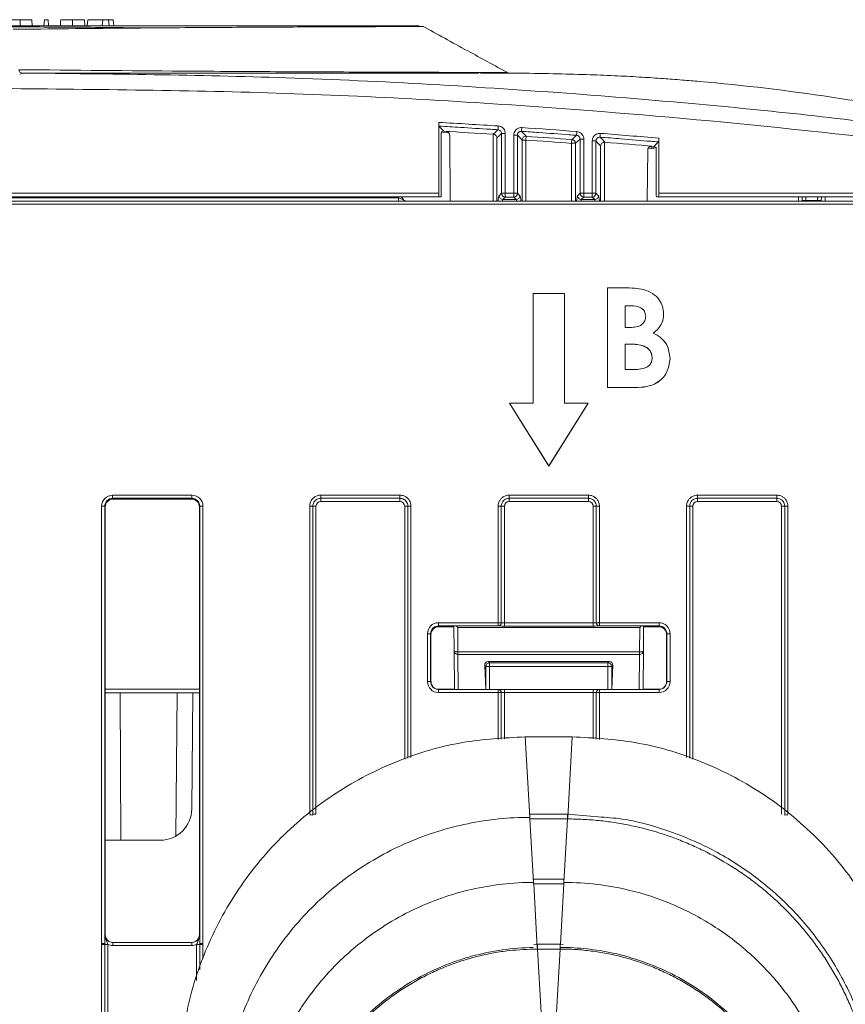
# Model space of a CAD drawing. Header units: millimetres. Extents: x 0 to 2100, y 0 to 1485.
# Tile 18 of 68: x 556 to 608, y 436 to 499. Entities that reach past the tile are written whole.
import ezdxf

# ---------------------------------------------------------------- set-up
doc = ezdxf.new("R2010")
doc.units = ezdxf.units.MM
doc.header["$LTSCALE"] = 5

msp = doc.modelspace()

# ---------------------------------------------------------------- linework, layer by layer
at = {"color": 7, "linetype": 'Continuous', "lineweight": 15}
for p, q in [((556.274, 498.94), (556.309, 498.54)), ((557.083, 498.94), (557.048, 498.54)), ((557.083, 498.94), (557.313, 498.94)), ((557.313, 498.94), (557.348, 498.54)), ((559.846, 498.94), (559.811, 498.54)), ((560.8, 498.94), (559.846, 498.94)), ((560.8, 498.94), (560.765, 498.54)), ((561.171, 498.94), (560.8, 498.94)), ((561.171, 498.94), (561.206, 498.54)), ((561.464, 498.94), (561.171, 498.94)), ((561.464, 498.94), (561.499, 498.54)), ((555.677, 495.54), (555.509, 495.472)), ((558.56, 495.54), (558.94, 495.54)), ((558.94, 495.54), (565.33, 495.54)), ((565.33, 495.54), (565.803, 495.54)), ((582.199, 492.397), (582.197, 487.885)), ((582.516, 491.831), (582.211, 492.154)), ((582.355, 487.881), (582.357, 491.56)), ((582.37, 491.797), (582.516, 491.828)), ((582.516, 491.828), (582.516, 491.831)), ((582.665, 491.819), (582.516, 491.828)), ((582.892, 491.582), (582.928, 487.381)), ((585.66, 491.638), (585.663, 491.638)), ((585.899, 491.41), (585.899, 487.381)), ((586.195, 487.875), (586.193, 491.685)), ((586.433, 491.687), (586.434, 487.877)), ((586.969, 487.877), (586.971, 491.587)), ((587.211, 491.585), (587.209, 487.875)), ((587.76, 491.509), (587.744, 491.27)), ((596.207, 487.885), (596.205, 491.388)), ((587.504, 491.27), (587.744, 491.27)), ((590.678, 491.299), (590.66, 491.06)), ((590.66, 491.06), (590.899, 491.06)), ((591.195, 487.875), (591.193, 491.332)), ((591.433, 491.335), (591.434, 487.877)), ((591.969, 487.877), (591.971, 491.219)), ((592.21, 491.217), (592.209, 487.875)), ((592.504, 487.381), (592.504, 490.898)), ((592.775, 491.124), (592.744, 491.125)), ((595.521, 490.746), (595.934, 490.713)), ((595.887, 490.863), (595.764, 490.874)), ((595.887, 490.866), (596.193, 491.146)), ((595.887, 490.866), (595.887, 490.863)), ((595.887, 490.863), (596.034, 490.811)), ((595.504, 490.637), (595.475, 487.381)), ((596.047, 490.571), (596.048, 487.881)), ((582.209, 487.643), (471.194, 487.643)), ((471.207, 487.885), (582.197, 487.885)), ((579.832, 487.643), (579.925, 487.481)), ((579.867, 487.605), (579.845, 487.643)), ((582.343, 487.643), (582.209, 487.643)), ((586.036, 487.717), (586.195, 487.875)), ((586.434, 487.636), (586.276, 487.477)), ((586.434, 487.877), (586.969, 487.877)), ((586.434, 487.877), (586.434, 487.636)), ((586.969, 487.636), (586.434, 487.636)), ((586.969, 487.877), (586.969, 487.636)), ((587.128, 487.477), (586.969, 487.636)), ((587.209, 487.875), (587.367, 487.717)), ((591.036, 487.717), (591.195, 487.875)), ((591.434, 487.636), (591.276, 487.477)), ((591.434, 487.877), (591.969, 487.877)), ((591.434, 487.877), (591.434, 487.636)), ((591.969, 487.636), (591.434, 487.636)), ((591.969, 487.877), (591.969, 487.636)), ((592.128, 487.477), (591.969, 487.636)), ((592.209, 487.875), (592.367, 487.717)), ((596.061, 487.643), (596.194, 487.643)), ((613.882, 487.643), (596.194, 487.643)), ((596.207, 487.885), (613.882, 487.885)), ((605.34, 487.643), (605.343, 487.424)), ((605.575, 487.643), (605.583, 487.415)), ((606.328, 487.643), (606.32, 487.415)), ((606.56, 487.424), (606.564, 487.643)), ((439.697, 487.381), (613.707, 487.381)), ((613.707, 487.183), (439.697, 487.183)), ((473.763, 487.577), (579.641, 487.577)), ((579.641, 487.381), (579.641, 487.577)), ((579.925, 487.481), (579.939, 487.481)), ((586.276, 487.477), (587.128, 487.477)), ((591.276, 487.477), (592.128, 487.477)), ((605.344, 487.381), (605.343, 487.424)), ((606.32, 487.415), (605.583, 487.415)), ((606.56, 487.424), (606.559, 487.381)), ((590.202, 481.497), (588.202, 481.497)), ((588.202, 481.497), (588.202, 474.497)), ((590.202, 474.497), (590.202, 481.497)), ((592.934, 481.848), (593.952, 481.848)), ((592.934, 475.499), (592.934, 481.848)), ((594.432, 480.709), (594.074, 480.709)), ((594.074, 480.709), (594.074, 479.325)), ((594.432, 480.705), (594.074, 480.705)), ((594.432, 480.709), (594.432, 480.705)), ((596.517, 480.192), (596.517, 480.189)), ((594.074, 479.325), (594.377, 479.325)), ((594.346, 478.266), (594.074, 478.266)), ((594.074, 478.266), (594.074, 476.638)), ((594.346, 478.263), (594.074, 478.263)), ((594.346, 478.266), (594.346, 478.263)), ((596.924, 477.337), (596.924, 477.333)), ((594.074, 476.638), (594.402, 476.638)), ((594.72, 475.499), (592.934, 475.499)), ((592.934, 475.499), (592.934, 475.495)), ((594.72, 475.495), (592.934, 475.495)), ((594.72, 475.499), (594.72, 475.495)), ((586.702, 474.497), (586.702, 474.493)), ((586.702, 474.497), (589.202, 470.497)), ((588.202, 474.497), (586.702, 474.497)), ((586.702, 474.493), (589.202, 470.494)), ((589.202, 470.497), (591.702, 474.497)), ((589.202, 470.494), (591.702, 474.493)), ((591.702, 474.497), (590.202, 474.497)), ((591.702, 474.497), (591.702, 474.493)), ((589.202, 470.497), (589.202, 470.494)), ((561.427, 468.635), (566.476, 468.635)), ((561.427, 468.434), (561.427, 468.635)), ((566.476, 468.434), (561.427, 468.434)), ((561.427, 468.434), (561.452, 468.385)), ((561.452, 468.385), (566.452, 468.385)), ((566.452, 468.385), (566.476, 468.434)), ((566.476, 468.434), (566.476, 468.635)), ((574.677, 468.635), (579.726, 468.635)), ((574.677, 468.635), (574.677, 468.434)), ((579.726, 468.434), (574.677, 468.434)), ((574.677, 468.434), (574.677, 468.232)), ((579.726, 468.232), (574.677, 468.232)), ((579.726, 468.635), (579.726, 468.434)), ((579.726, 468.434), (579.726, 468.232)), ((586.677, 468.635), (591.726, 468.635)), ((586.677, 468.635), (586.677, 468.434)), ((591.726, 468.434), (586.677, 468.434)), ((586.677, 468.232), (586.677, 468.434)), ((591.726, 468.232), (586.677, 468.232)), ((591.726, 468.635), (591.726, 468.434)), ((591.726, 468.232), (591.726, 468.434)), ((598.677, 468.635), (603.726, 468.635)), ((598.677, 468.434), (598.677, 468.635)), ((603.726, 468.434), (598.677, 468.434)), ((598.677, 468.434), (598.677, 468.232)), ((603.726, 468.232), (598.677, 468.232)), ((603.726, 468.434), (603.726, 468.635)), ((603.726, 468.434), (603.726, 468.232)), ((560.727, 440.055), (560.727, 467.936)), ((560.927, 467.934), (560.927, 440.053)), ((560.952, 467.885), (560.927, 467.934)), ((560.952, 467.885), (560.952, 440.632)), ((566.976, 467.934), (566.952, 467.885)), ((566.952, 467.885), (566.952, 440.632)), ((566.976, 440.053), (566.976, 467.934)), ((567.176, 467.936), (567.176, 440.055)), ((573.977, 448.299), (573.977, 467.936)), ((574.177, 467.934), (574.177, 448.297)), ((574.377, 467.932), (574.377, 448.295)), ((585.977, 460.503), (585.977, 467.936)), ((586.177, 467.934), (586.177, 460.502)), ((586.377, 467.932), (586.377, 460.497)), ((592.026, 460.497), (592.026, 467.932)), ((592.226, 460.502), (592.226, 467.934)), ((592.426, 467.936), (592.426, 460.503)), ((604.026, 448.295), (604.026, 467.932)), ((604.226, 448.297), (604.226, 467.934)), ((604.426, 467.936), (604.426, 448.299)), ((582.177, 460.503), (585.977, 460.503)), ((582.177, 460.503), (582.177, 460.302)), ((585.977, 460.302), (582.177, 460.302)), ((582.177, 460.302), (582.202, 460.253)), ((582.202, 460.253), (583.165, 460.253)), ((583.179, 458.691), (583.165, 460.27)), ((583.405, 460.198), (583.419, 458.66)), ((594.998, 460.198), (583.405, 460.198)), ((585.977, 460.503), (585.977, 460.302)), ((586.377, 460.295), (586.377, 460.497)), ((586.377, 460.497), (592.026, 460.497)), ((592.026, 460.295), (586.377, 460.295)), ((592.026, 460.295), (592.026, 460.497)), ((592.426, 460.503), (596.226, 460.503)), ((592.426, 460.503), (592.426, 460.302)), ((596.226, 460.302), (592.426, 460.302)), ((594.985, 458.66), (594.998, 460.198)), ((595.239, 460.27), (595.225, 458.691)), ((595.239, 460.253), (596.202, 460.253)), ((596.202, 460.253), (596.226, 460.302)), ((596.226, 460.503), (596.226, 460.302)), ((581.477, 456.755), (581.477, 459.803)), ((581.677, 459.802), (581.677, 456.753)), ((581.702, 459.753), (581.677, 459.802)), ((581.702, 459.753), (581.702, 456.753)), ((596.726, 459.802), (596.702, 459.753)), ((596.702, 456.753), (596.702, 459.753)), ((596.726, 456.753), (596.726, 459.802)), ((596.926, 459.803), (596.926, 456.755)), ((583.2, 456.281), (583.179, 458.691)), ((583.419, 458.66), (594.985, 458.66)), ((583.419, 458.486), (583.419, 458.66)), ((594.985, 458.486), (583.419, 458.486)), ((594.985, 458.486), (594.985, 458.66)), ((595.225, 458.691), (595.204, 456.281)), ((585.192, 456.253), (585.123, 457.788)), ((585.196, 457.715), (585.123, 457.788)), ((585.436, 457.715), (585.196, 457.715)), ((585.351, 458.039), (593.052, 458.039)), ((585.351, 458.039), (585.436, 457.955)), ((585.436, 457.955), (592.968, 457.955)), ((585.436, 457.715), (585.436, 457.955)), ((592.968, 457.715), (585.436, 457.715)), ((592.968, 457.955), (593.052, 458.039)), ((592.968, 457.715), (592.968, 457.955)), ((592.968, 457.715), (593.208, 457.715)), ((593.281, 457.788), (593.208, 457.715)), ((593.211, 456.253), (593.281, 457.788)), ((581.677, 456.753), (581.702, 456.753)), ((582.177, 456.055), (582.177, 456.253)), ((582.177, 456.253), (585.977, 456.253)), ((585.977, 456.055), (585.977, 456.253)), ((586.377, 456.253), (585.977, 456.253)), ((586.377, 456.253), (586.377, 456.055)), ((586.377, 456.253), (592.026, 456.253)), ((592.026, 456.253), (592.026, 456.055)), ((592.426, 456.253), (592.026, 456.253)), ((592.426, 456.253), (592.426, 456.055)), ((592.426, 456.253), (596.226, 456.253)), ((596.226, 456.253), (596.226, 456.055)), ((596.702, 456.753), (596.726, 456.753)), ((566.952, 456.043), (560.952, 456.043)), ((566.531, 456.043), (566.466, 448.625)), ((585.977, 456.055), (582.177, 456.055)), ((592.026, 456.055), (586.377, 456.055)), ((596.226, 456.055), (592.426, 456.055)), ((587.702, 453.231), (587.997, 448.1)), ((587.702, 453.231), (590.702, 453.231)), ((590.702, 453.231), (590.407, 448.1)), ((574.177, 448.297), (574.177, 448.249)), ((590.404, 448.3), (588, 448.3)), ((588, 448.3), (588, 447.999)), ((592.35, 448.128), (590.404, 448.299)), ((604.226, 448.249), (604.226, 448.297)), ((588, 447.999), (588.003, 447.999)), ((588.003, 447.999), (588.235, 443.955)), ((590.401, 447.999), (588.003, 447.999)), ((590.401, 447.999), (590.168, 443.955)), ((590.401, 447.999), (590.404, 447.999)), ((564.466, 446.642), (560.952, 446.642)), ((590.165, 444.154), (588.238, 444.154)), ((588.238, 444.154), (588.238, 443.854)), ((588.238, 443.854), (588.241, 443.854)), ((588.241, 443.854), (588.474, 439.81)), ((590.162, 443.854), (588.241, 443.854)), ((590.162, 443.854), (590.165, 443.854)), ((590.165, 444.154), (590.165, 443.854)), ((560.931, 440.632), (560.952, 440.632)), ((566.952, 440.632), (566.973, 440.632)), ((560.727, 440.007), (560.727, 440.055)), ((560.727, 430.31), (560.727, 440.007)), ((560.927, 440.053), (560.927, 440.005)), ((560.927, 440.005), (560.927, 430.308)), ((561.127, 440.003), (561.127, 430.307)), ((561.431, 440.132), (561.431, 439.934)), ((561.431, 440.132), (566.473, 440.132)), ((566.473, 439.934), (561.431, 439.934)), ((566.473, 440.132), (566.473, 439.934)), ((566.976, 440.005), (566.976, 440.053)), ((567.176, 440.055), (567.176, 440.007)), ((588.477, 440.009), (588.261, 439.992)), ((589.927, 440.009), (588.477, 440.009)), ((590.115, 439.992), (589.927, 440.009)), ((588.477, 439.708), (588.479, 439.708)), ((588.479, 439.708), (588.712, 435.664)), ((589.924, 439.708), (588.479, 439.708)), ((589.924, 439.708), (589.691, 435.664)), ((589.924, 439.708), (589.927, 439.708))]:
    msp.add_line(p, q, dxfattribs=at)
at = {"color": 8, "linetype": 'Continuous', "lineweight": 15}
for p, q in [((582.828, 491.737), (582.439, 491.755)), ((585.66, 487.381), (585.66, 491.638)), ((587.504, 487.381), (587.504, 491.27)), ((587.744, 491.27), (587.744, 487.381)), ((590.66, 487.381), (590.66, 491.06)), ((590.899, 491.06), (590.899, 487.381)), ((592.744, 491.125), (592.744, 487.381)), ((596.034, 490.783), (595.583, 490.826)), ((579.641, 487.577), (579.603, 487.643)), ((605.104, 487.381), (605.1, 487.643)), ((606.804, 487.643), (606.799, 487.381)), ((605.583, 487.415), (605.584, 487.381)), ((606.32, 487.381), (606.32, 487.415)), ((580.026, 451.808), (580.026, 467.932)), ((580.226, 451.866), (580.226, 467.934)), ((580.426, 467.936), (580.426, 451.923)), ((597.977, 451.923), (597.977, 467.936)), ((598.177, 467.934), (598.177, 451.866)), ((598.377, 467.932), (598.377, 451.808)), ((583.419, 458.486), (583.438, 456.253)), ((594.965, 456.253), (594.985, 458.486)), ((585.196, 456.253), (585.196, 457.715)), ((585.436, 457.715), (585.436, 456.253)), ((592.968, 456.253), (592.968, 457.715)), ((593.208, 457.715), (593.208, 456.253)), ((560.952, 456.281), (566.952, 456.281)), ((582.037, 456.281), (583.2, 456.281)), ((595.204, 456.281), (596.366, 456.281)), ((561.912, 456.043), (561.946, 446.642)), ((565.451, 446.901), (565.531, 456.043)), ((585.977, 453.073), (585.977, 456.055)), ((586.177, 456.053), (586.177, 453.091)), ((586.377, 456.055), (586.377, 453.11)), ((592.026, 453.11), (592.026, 456.055)), ((592.226, 453.091), (592.226, 456.053)), ((592.426, 456.055), (592.426, 453.073)), ((590.404, 448.3), (590.404, 447.999)), ((590.162, 443.854), (589.941, 440.008)), ((566.776, 437.694), (566.776, 440.003)), ((566.976, 438.39), (566.976, 440.005)), ((567.176, 440.007), (567.176, 439.085)), ((588.477, 440.009), (588.477, 439.708)), ((589.927, 440.009), (589.927, 439.708))]:
    msp.add_line(p, q, dxfattribs=at)
at = {"color": 7, "linetype": 'Continuous', "lineweight": 15, "flags": 128}
for points in [[(555.548, 498.94), (555.548, 498.82), (555.548, 498.7), (555.548, 498.54)], [(558.862, 498.94), (558.862, 498.82), (558.862, 498.7), (558.862, 498.54)], [(559.63, 498.94), (559.64, 498.82), (559.651, 498.7), (559.665, 498.54)], [(585.663, 491.638), (585.688, 491.661), (585.789, 491.755), (585.969, 491.924)], [(586.193, 491.685), (586.047, 491.548), (585.899, 491.41)], [(587.504, 491.27), (587.357, 491.428), (587.211, 491.585)], [(587.467, 491.824), (587.492, 491.797), (587.592, 491.69), (587.76, 491.509)], [(590.678, 491.299), (590.703, 491.322), (590.803, 491.415), (590.971, 491.571)], [(592.469, 491.455), (592.494, 491.428), (592.595, 491.32), (592.775, 491.124)], [(591.193, 491.332), (591.047, 491.197), (590.899, 491.06)], [(592.504, 490.898), (592.357, 491.058), (592.21, 491.217)]]:
    msp.add_lwpolyline(points, dxfattribs=at)
at = {"color": 7, "linetype": 'Continuous', "lineweight": 15}
for centre, radius, start, end in [((555.684, 495.769), 0.23, 184.16868, 268.10605), ((705.88, 484.292), 120.154, 176.24287, 176.35815), ((701.812, 484.192), 114.6, 176.0605, 176.18137), ((555.059, 18.032), 474.593, 86.3032, 86.68339), ((586.38, 483.953), 7.734, 89.61287, 91.38846), ((587.023, 483.853), 7.734, 88.61154, 90.38713), ((587.745, 491.269), 0.24, 86.24932, 179.79978), ((555.059, 18.032), 474.605, 85.69602, 86.04909), ((694.105, 483.939), 103.415, 175.6337, 175.76764), ((691.45, 483.823), 99.275, 175.45123, 175.59076), ((555.059, 18.032), 474.365, 85.69602, 86.04909), ((590.659, 491.059), 0.24, 0.16732, 85.5287), ((591.381, 483.6), 7.734, 89.61287, 91.38846), ((592.023, 483.484), 7.734, 88.61154, 90.38713), ((555.059, 18.032), 474.593, 85.0649, 85.44194), ((586.277, 487.718), 0.24, 180.1836, 269.8164), ((586.382, 480.143), 7.734, 89.61287, 91.38846), ((586.435, 487.876), 0.24, 180.1836, 269.8164), ((587.021, 480.143), 7.734, 88.61154, 90.38713), ((586.968, 487.876), 0.24, 270.1836, 359.8164), ((587.127, 487.718), 0.24, 270.1836, 359.8164), ((591.277, 487.718), 0.24, 180.1836, 269.8164), ((591.382, 480.143), 7.734, 89.61287, 91.38846), ((591.435, 487.876), 0.24, 180.1836, 269.8164), ((592.021, 480.143), 7.734, 88.61154, 90.38713), ((591.968, 487.876), 0.24, 270.1836, 359.8164), ((592.127, 487.718), 0.24, 270.1836, 359.8164), ((580.099, 487.581), 0.2, 210.00108, 269.99986), ((605.504, 488.569), 1.156, 262.04161, 273.96204), ((606.4, 488.569), 1.156, 266.03796, 277.95839), ((560.777, 462.087), 5.849, 88.52467, 90.48406), ((567.127, 462.087), 5.849, 89.51594, 91.47533), ((574.026, 462.009), 5.927, 88.54048, 90.47395), ((574.328, 473.859), 5.927, 268.54048, 270.47395), ((580.075, 473.859), 5.927, 269.52605, 271.45952), ((580.377, 462.009), 5.927, 89.52605, 91.45952), ((586.026, 462.009), 5.927, 88.54048, 90.47395), ((586.328, 473.859), 5.927, 268.54048, 270.47395), ((592.075, 473.859), 5.927, 269.52605, 271.45952), ((592.377, 462.009), 5.927, 89.52605, 91.45952), ((598.026, 462.009), 5.927, 88.54048, 90.47395), ((598.328, 473.859), 5.927, 268.54048, 270.47395), ((604.075, 473.859), 5.927, 269.52605, 271.45952), ((604.377, 462.009), 5.927, 89.52605, 91.45952), ((586.026, 454.577), 5.927, 88.54048, 90.47395), ((585.977, 460.502), 0.2, 270.01562, 359.98892), ((592.377, 454.577), 5.927, 89.52605, 91.45952), ((592.426, 460.502), 0.2, 180.01108, 269.98438), ((581.527, 453.955), 5.849, 88.52467, 90.48406), ((596.877, 453.955), 5.849, 89.51594, 91.47533), ((583.356, 459.115), 0.459, 247.29029, 277.845), ((583.403, 458.71), 0.225, 184.86293, 273.92202), ((595.048, 459.115), 0.459, 262.155, 292.70971), ((595, 458.71), 0.225, 266.07798, 355.13707), ((585.436, 457.715), 0.24, 90.04597, 179.95403), ((592.968, 457.715), 0.24, 0.04597, 89.95403), ((581.527, 450.906), 5.849, 88.52467, 90.48406), ((585.977, 456.053), 0.2, 0.00424, 89.99699), ((592.426, 456.053), 0.2, 90.00301, 179.99576), ((596.877, 450.906), 5.849, 89.51594, 91.47533), ((586.026, 450.128), 5.927, 88.54048, 90.47395), ((592.377, 450.128), 5.927, 89.52605, 91.45952), ((564.466, 448.642), 2, 270, 359.5), ((574.027, 442.402), 5.849, 88.52467, 90.48406), ((574.328, 454.222), 5.927, 268.54048, 270.47395), ((604.377, 442.402), 5.849, 89.51594, 91.47533), ((560.777, 434.206), 5.849, 88.52467, 90.48406), ((560.776, 434.08), 5.927, 88.54048, 90.47395), ((561.078, 445.93), 5.927, 268.54048, 270.47395), ((566.825, 445.93), 5.927, 269.52605, 271.45952), ((567.127, 434.206), 5.849, 89.51594, 91.47533), ((567.127, 434.08), 5.927, 89.52605, 91.45952)]:
    msp.add_arc(centre, radius, start, end, dxfattribs=at)
for centre, major_axis, ratio, start_param, end_param in [((555.059, 17.817), (0, 475.355), 1, 6.218083, 6.226061), ((555.059, 17.817), (0, 475.355), 1, 6.207527, 6.214923), ((555.059, 17.817), (0, 475.355), 1, 6.196519, 6.204366), ((582.209, 487.883), (0, 0.24), 0.052408, 1.56207, 3.141593), ((582.343, 487.883), (0, 0.24), 0.052408, 3.141593, 4.703662), ((596.061, 487.883), (0, 0.24), 0.052408, 1.579523, 3.141593), ((596.194, 487.883), (0, 0.24), 0.052408, 3.141593, 4.721116), ((579.637, 487.581), (0.289, -0.1), 0.006478, 4.728595, 6.286302), ((579.867, 487.603), (-0.198, 0.343), 0.002201, 4.346302, 4.716201), ((580.111, 487.581), (0, 0.2), 0.991361, 2.771721, 3.141593), ((561.427, 467.935), (0.595, -0.368), 0.999915, 2.124401, 3.695121), ((561.427, 467.934), (0.362, -0.345), 0.999832, 2.3335, 3.90422), ((561.456, 467.885), (0.504, 0), 0.991312, 1.570796, 3.132866), ((566.452, 467.885), (0.425, 0.263), 0.999915, 5.729657, 7.300377), ((566.476, 467.935), (0.595, 0.368), 0.999915, 5.729657, 7.300377), ((566.476, 467.934), (0.362, 0.345), 0.999832, 5.520558, 7.091278), ((574.677, 467.932), (0.255, -0.158), 0.999915, 2.124401, 3.695121), ((579.726, 467.932), (0.255, 0.158), 0.999915, 5.729657, 7.300377), ((586.677, 467.932), (0.255, -0.158), 0.999915, 2.124401, 3.695121), ((591.726, 467.932), (0.255, 0.158), 0.999915, 5.729657, 7.300377), ((598.677, 467.932), (0.255, -0.158), 0.999915, 2.124401, 3.695121), ((603.726, 467.932), (0.255, 0.158), 0.999915, 5.729657, 7.300377), ((582.177, 459.803), (0.595, -0.368), 0.999915, 2.124401, 3.695121), ((582.177, 459.802), (0.362, -0.345), 0.999832, 2.3335, 3.90422), ((582.206, 459.753), (0.504, 0), 0.991312, 1.570799, 3.132866), ((583.405, 460.232), (0.242, -0.239), 0.069924, 4.46302, 4.781595), ((586.377, 460.302), (0.4, 0), 0.017453, 3.156088, 4.712389), ((586.377, 460.502), (0.2, 0), 0.02618, 3.156088, 4.712389), ((592.026, 460.502), (0.2, 0), 0.02618, 4.712389, 6.26869), ((592.026, 460.302), (0.4, 0), 0.017453, 4.712389, 6.26869), ((594.998, 460.232), (0.242, 0.239), 0.069924, 4.643183, 4.961757), ((596.202, 459.753), (0.425, 0.263), 0.999915, 5.729657, 7.300377), ((596.226, 459.803), (0.595, 0.368), 0.999915, 5.729657, 7.300377), ((596.226, 459.802), (0.362, 0.345), 0.999832, 5.520558, 7.091278), ((585.363, 457.788), (-0.101, 0.233), 0.936027, 5.898675, 7.468786), ((593.041, 457.788), (0.101, 0.233), 0.936027, 5.097585, 6.667696), ((582.177, 456.755), (0.595, 0.368), 0.999915, 2.588064, 4.158784), ((582.177, 456.753), (0.439, 0.24), 0.999873, 2.641898, 4.212618), ((582.202, 456.753), (0.425, 0.263), 0.999915, 2.588064, 4.158784), ((596.202, 456.753), (0.425, -0.263), 0.999915, 5.265994, 6.836714), ((596.226, 456.755), (0.595, -0.368), 0.999915, 5.265994, 6.836714), ((596.226, 456.753), (0.439, -0.24), 0.999873, 5.21216, 6.78288), ((586.377, 456.053), (0.2, 0), 0.008727, 1.570796, 3.127097), ((592.026, 456.053), (0.2, 0), 0.008727, 0.014496, 1.570796), ((561.431, 440.632), (0.439, 0.24), 0.999873, 2.641898, 4.212618), ((561.452, 440.632), (0.425, 0.263), 0.999915, 2.588064, 4.158784), ((566.473, 440.632), (0.439, -0.24), 0.999873, 5.21216, 6.78288), ((561.431, 440.634), (0.595, 0.368), 0.999915, 3.710423, 4.158784), ((566.473, 440.634), (0.595, -0.368), 0.999915, 5.265994, 5.714355)]:
    msp.add_ellipse(centre, major_axis=major_axis, ratio=ratio, start_param=start_param, end_param=end_param, dxfattribs=at)
at = {"color": 8, "linetype": 'Continuous', "lineweight": 15}
for centre, major_axis, ratio, start_param, end_param in [((586.045, 484.481), (0, 3.24), 0.052408, 0.05236, 0.462663), ((587.358, 484.481), (0, 3.24), 0.052408, 5.820523, 6.230825), ((591.045, 484.481), (0, 3.24), 0.052408, 0.05236, 0.462663), ((592.358, 484.481), (0, 3.24), 0.052408, 5.820523, 6.230825), ((586.285, 484.481), (0, 3), 0.0566, 0.05236, 0.259741), ((587.119, 484.481), (0, 3), 0.0566, 6.023445, 6.230825), ((591.285, 484.481), (0, 3), 0.0566, 0.05236, 0.259741), ((592.119, 484.481), (0, 3), 0.0566, 6.023445, 6.230825)]:
    msp.add_ellipse(centre, major_axis=major_axis, ratio=ratio, start_param=start_param, end_param=end_param, dxfattribs=at)
at = {"color": 7, "linetype": 'Continuous', "lineweight": 15}
for points, knots in [([(555.548, 498.94), (555.466, 498.94), (555.298, 498.94), (555.09, 498.94), (554.929, 498.94), (554.863, 498.94), (554.847, 498.94), (554.843, 498.94)], [0, 0, 0, 0, 0.222048, 0.45733, 0.656678, 0.92699, 1, 1, 1, 1]), ([(556.274, 498.94), (556.261, 498.94), (556.239, 498.94), (556.049, 498.94), (555.824, 498.94), (555.639, 498.94), (555.548, 498.94)], [0, 0, 0, 0, 0.335593, 0.56019, 0.785444, 1, 1, 1, 1]), ([(558.126, 498.94), (558.12, 498.873), (558.106, 498.74), (558.093, 498.607), (558.087, 498.54)], [0, 0, 0, 0, 0.5, 1, 1, 1, 1]), ([(558.862, 498.94), (558.78, 498.94), (558.623, 498.94), (558.416, 498.94), (558.258, 498.94), (558.164, 498.94), (558.138, 498.94), (558.126, 498.94)], [0, 0, 0, 0, 0.216571, 0.41591, 0.614881, 0.822161, 1, 1, 1, 1]), ([(559.63, 498.94), (559.612, 498.94), (559.583, 498.94), (559.416, 498.94), (559.233, 498.94), (559.045, 498.94), (558.918, 498.94), (558.862, 498.94)], [0, 0, 0, 0, 0.336732, 0.568731, 0.72257, 0.876726, 1, 1, 1, 1]), ([(563.999, 498.416), (562.972, 498.426), (560.045, 498.456), (556.885, 498.474), (554.702, 498.487), (554.087, 498.49), (553.958, 498.491)], [0, 0, 0, 0, 0.24853, 0.708508, 0.939145, 1, 1, 1, 1]), ([(554.866, 498.54), (558.014, 498.54), (563.163, 498.54), (569.583, 498.54), (573.953, 498.54), (577.245, 498.54), (579.467, 498.54), (580.834, 498.54), (580.911, 498.54), (580.944, 498.54)], [0, 0, 0, 0, 0.241495, 0.394955, 0.548388, 0.66802, 0.788111, 0.90815, 1, 1, 1, 1]), ([(581.179, 498.51), (581.19, 498.51), (581.287, 498.509), (581.029, 498.507), (580.43, 498.504), (579.401, 498.5), (577.557, 498.493), (574.44, 498.481), (569.761, 498.458), (565.476, 498.429), (560.599, 498.387), (557.452, 498.353), (555.091, 498.327)], [0, 0, 0, 0, 0.00949, 0.082716, 0.156105, 0.231139, 0.306294, 0.457269, 0.609015, 0.761021, 0.820695, 1, 1, 1, 1]), ([(586.621, 495.544), (585.748, 496.019), (583.824, 497.064), (582.101, 498.015), (581.16, 498.535)], [0, 0, 0, 0, 0.453713, 1, 1, 1, 1]), ([(555.455, 495.753), (558.978, 495.72), (564.829, 495.666), (572.323, 495.623), (577.809, 495.6), (581.478, 495.587), (583.701, 495.58), (585.045, 495.576), (585.997, 495.573), (586.535, 495.57), (586.523, 495.569), (586.519, 495.569)], [0, 0, 0, 0, 0.230909, 0.383478, 0.536278, 0.674928, 0.744534, 0.814247, 0.885288, 0.956492, 1, 1, 1, 1]), ([(555.677, 495.54), (561.268, 495.48), (573.029, 495.354), (589.707, 494.38), (605.7, 492.957), (615.503, 491.685), (620.407, 491.049)], [0, 0, 0, 0, 0.258322, 0.54334, 0.771558, 1, 1, 1, 1]), ([(584.758, 495.54), (584.49, 495.54), (583.804, 495.54), (581.711, 495.54), (578.032, 495.54), (572.498, 495.54), (565.037, 495.54), (559.193, 495.54), (555.677, 495.54)], [0, 0, 0, 0, 0.0574614, 0.1470071, 0.3270998, 0.5185151, 0.7103027, 1, 1, 1, 1]), ([(556.538, 495.54), (556.509, 495.54), (556.418, 495.54), (556.445, 495.54), (556.464, 495.54)], [0, 0, 0, 0, 0.319158, 1, 1, 1, 1]), ([(559.808, 495.54), (559.27, 495.54), (557.887, 495.54), (556.981, 495.54), (556.761, 495.54), (556.747, 495.54)], [0, 0, 0, 0, 0.3748708, 0.9630232, 1, 1, 1, 1]), ([(580.32, 495.54), (580.211, 495.54), (579.992, 495.54), (578.323, 495.54), (575.784, 495.54), (572.661, 495.54), (569.36, 495.54), (567.105, 495.54), (565.978, 495.54)], [0, 0, 0, 0, 0.175879, 0.352737, 0.535682, 0.719224, 0.859548, 1, 1, 1, 1]), ([(619.614, 491.332), (619.611, 491.343), (619.605, 491.369), (619.236, 491.494), (618.566, 491.696), (617.576, 491.969), (616.269, 492.299), (614.959, 492.599), (613.97, 492.809), (613.441, 492.917), (613.104, 492.985), (612.568, 493.088), (611.937, 493.208), (610.824, 493.413), (609.15, 493.701), (605.1, 494.341), (601.457, 494.776), (598.234, 495.053), (597.402, 495.122), (596.321, 495.202), (594.985, 495.288), (593.457, 495.369), (591.7, 495.441), (589.656, 495.497), (587.375, 495.534), (585.707, 495.537), (584.864, 495.538)], [0, 0, 0, 0, 0.0910852, 0.2006612, 0.3003209, 0.390179, 0.4704895, 0.5416414, 0.5580526, 0.5739262, 0.5892169, 0.5948188, 0.6006283, 0.6137079, 0.6298319, 0.6496533, 0.7303872, 0.7353245, 0.7410838, 0.7566563, 0.7789436, 0.8086091, 0.8460282, 0.8914691, 0.9451298, 1, 1, 1, 1]), ([(586.635, 495.54), (586.644, 495.54), (586.671, 495.54), (586.154, 495.54), (585.651, 495.54), (585.219, 495.54), (585.214, 495.54)], [0, 0, 0, 0, 0.216146, 0.605852, 0.99559, 1, 1, 1, 1]), ([(620.384, 490.051), (619.727, 490.141), (614.493, 490.863), (604.659, 492.039), (589.326, 493.416), (572.593, 494.385), (560.456, 494.495), (554.477, 494.549)], [0, 0, 0, 0, 0.030121, 0.239728, 0.449335, 0.728679, 1, 1, 1, 1]), ([(582.211, 492.154), (582.209, 492.158), (582.207, 492.166), (582.203, 492.212), (582.2, 492.276), (582.199, 492.342), (582.199, 492.383), (582.199, 492.397)], [0, 0, 0, 0, 0.221088, 0.442159, 0.663592, 0.885172, 1, 1, 1, 1]), ([(585.969, 491.924), (585.809, 491.934), (585.011, 491.986), (583.758, 492.064), (582.665, 492.128), (582.211, 492.154)], [0, 0, 0, 0, 0.127495, 0.637475, 1, 1, 1, 1]), ([(586.433, 491.687), (586.431, 491.712), (586.428, 491.79), (586.383, 491.918), (586.283, 492.047), (586.145, 492.139), (586.038, 492.156), (585.984, 492.165)], [0, 0, 0, 0, 0.10371, 0.327509, 0.55148, 0.775747, 1, 1, 1, 1]), ([(587.483, 492.065), (587.437, 492.064), (587.336, 492.063), (587.191, 492.001), (587.07, 491.892), (586.987, 491.749), (586.976, 491.641), (586.971, 491.587)], [0, 0, 0, 0, 0.177045, 0.382607, 0.588237, 0.794125, 1, 1, 1, 1]), ([(582.357, 491.56), (582.357, 491.587), (582.358, 491.64), (582.36, 491.712), (582.363, 491.766), (582.366, 491.793), (582.369, 491.796), (582.37, 491.797)], [0, 0, 0, 0, 0.217618, 0.435252, 0.652509, 0.869567, 1, 1, 1, 1]), ([(582.665, 491.819), (582.692, 491.815), (582.746, 491.806), (582.815, 491.761), (582.866, 491.697), (582.889, 491.633), (582.891, 491.594), (582.892, 491.582)], [0, 0, 0, 0, 0.224068, 0.448135, 0.672214, 0.896314, 1, 1, 1, 1]), ([(585.663, 491.638), (585.685, 491.634), (585.73, 491.628), (585.795, 491.595), (585.857, 491.54), (585.89, 491.473), (585.898, 491.427), (585.899, 491.41), (585.899, 491.41)], [0, 0, 0, 0, 0.1553322, 0.3097978, 0.5335378, 0.8349466, 0.9928535, 1, 1, 1, 1]), ([(585.969, 491.924), (585.996, 491.92), (586.049, 491.911), (586.118, 491.865), (586.168, 491.801), (586.191, 491.737), (586.192, 491.697), (586.193, 491.685)], [0, 0, 0, 0, 0.224585, 0.44877, 0.672495, 0.896203, 1, 1, 1, 1]), ([(587.211, 491.585), (587.213, 491.612), (587.218, 491.666), (587.26, 491.738), (587.321, 491.792), (587.393, 491.823), (587.443, 491.824), (587.467, 491.824)], [0, 0, 0, 0, 0.206018, 0.411687, 0.617038, 0.822588, 1, 1, 1, 1]), ([(590.971, 491.571), (590.812, 491.583), (590.014, 491.643), (588.846, 491.729), (587.837, 491.798), (587.467, 491.824)], [0, 0, 0, 0, 0.136607, 0.683037, 1, 1, 1, 1]), ([(590.971, 491.571), (590.998, 491.567), (591.052, 491.557), (591.12, 491.511), (591.17, 491.446), (591.191, 491.382), (591.193, 491.344), (591.193, 491.332)], [0, 0, 0, 0, 0.226163, 0.451928, 0.67724, 0.902542, 1, 1, 1, 1]), ([(591.433, 491.335), (591.432, 491.358), (591.428, 491.434), (591.386, 491.561), (591.287, 491.691), (591.15, 491.784), (591.043, 491.803), (590.99, 491.812)], [0, 0, 0, 0, 0.097375, 0.322763, 0.548317, 0.774165, 1, 1, 1, 1]), ([(592.488, 491.696), (592.44, 491.696), (592.338, 491.695), (592.191, 491.632), (592.069, 491.524), (591.987, 491.38), (591.976, 491.273), (591.971, 491.219)], [0, 0, 0, 0, 0.18228, 0.386526, 0.590847, 0.79543, 1, 1, 1, 1]), ([(592.21, 491.217), (592.213, 491.244), (592.218, 491.298), (592.259, 491.37), (592.32, 491.424), (592.394, 491.455), (592.445, 491.455), (592.469, 491.455)], [0, 0, 0, 0, 0.204719, 0.409083, 0.613119, 0.817342, 1, 1, 1, 1]), ([(596.193, 491.146), (596.034, 491.16), (595.237, 491.229), (593.995, 491.333), (592.913, 491.42), (592.469, 491.455)], [0, 0, 0, 0, 0.1284519, 0.6422604, 1, 1, 1, 1]), ([(596.205, 491.388), (596.205, 491.361), (596.205, 491.307), (596.203, 491.234), (596.199, 491.18), (596.196, 491.152), (596.194, 491.148), (596.193, 491.146)], [0, 0, 0, 0, 0.2211054, 0.4422443, 0.6625828, 0.8821777, 1, 1, 1, 1]), ([(592.504, 490.898), (592.504, 490.899), (592.505, 490.917), (592.514, 490.965), (592.55, 491.031), (592.612, 491.085), (592.677, 491.116), (592.722, 491.122), (592.744, 491.125)], [0, 0, 0, 0, 0.007106, 0.182162, 0.475939, 0.694189, 0.846691, 1, 1, 1, 1]), ([(595.504, 490.637), (595.507, 490.663), (595.512, 490.717), (595.554, 490.789), (595.616, 490.843), (595.689, 490.873), (595.74, 490.874), (595.764, 490.874)], [0, 0, 0, 0, 0.204578, 0.409157, 0.613726, 0.818277, 1, 1, 1, 1]), ([(596.034, 490.811), (596.036, 490.808), (596.039, 490.801), (596.042, 490.758), (596.045, 490.696), (596.047, 490.63), (596.047, 490.587), (596.047, 490.571)], [0, 0, 0, 0, 0.21759, 0.435146, 0.653491, 0.872539, 1, 1, 1, 1]), ([(579.939, 487.481), (579.949, 487.466), (579.969, 487.437), (580.009, 487.408), (580.029, 487.399), (580.039, 487.394)], [0, 0, 0, 0, 0.329372, 0.659608, 1, 1, 1, 1]), ([(593.952, 481.848), (594.196, 481.848), (594.631, 481.848), (595.059, 481.77), (595.247, 481.735)], [0, 0, 0, 0, 0.560274, 1, 1, 1, 1]), ([(595.247, 481.735), (595.439, 481.669), (595.823, 481.537), (596.236, 481.136), (596.481, 480.669), (596.505, 480.351), (596.517, 480.192)], [0, 0, 0, 0, 0.280128, 0.559802, 0.779794, 1, 1, 1, 1]), ([(595.377, 480.04), (595.363, 480.15), (595.342, 480.315), (595.202, 480.487), (594.936, 480.68), (594.655, 480.696), (594.432, 480.709)], [0, 0, 0, 0, 0.249584, 0.375361, 0.501266, 1, 1, 1, 1]), ([(595.377, 480.036), (595.363, 480.146), (595.342, 480.312), (595.202, 480.484), (594.936, 480.677), (594.655, 480.693), (594.432, 480.705)], [0, 0, 0, 0, 0.249584, 0.375361, 0.501266, 1, 1, 1, 1]), ([(596.517, 480.192), (596.507, 480.057), (596.488, 479.787), (596.286, 479.336), (596.02, 479.108), (595.858, 478.969)], [0, 0, 0, 0, 0.2803053, 0.5604571, 1, 1, 1, 1]), ([(596.517, 480.189), (596.507, 480.054), (596.488, 479.784), (596.286, 479.333), (596.02, 479.104), (595.858, 478.965)], [0, 0, 0, 0, 0.280305, 0.560457, 1, 1, 1, 1]), ([(594.377, 479.325), (594.507, 479.33), (594.766, 479.339), (595.112, 479.468), (595.346, 479.731), (595.366, 479.937), (595.377, 480.04)], [0, 0, 0, 0, 0.28109, 0.560548, 0.780097, 1, 1, 1, 1]), ([(595.858, 478.969), (596.027, 478.875), (596.364, 478.687), (596.829, 478.145), (596.888, 477.643), (596.924, 477.337)], [0, 0, 0, 0, 0.281283, 0.5617, 1, 1, 1, 1]), ([(595.784, 477.381), (595.778, 477.461), (595.768, 477.62), (595.661, 477.839), (595.493, 478.01), (595.077, 478.25), (594.671, 478.259), (594.346, 478.266)], [0, 0, 0, 0, 0.125208, 0.250275, 0.3755, 0.500774, 1, 1, 1, 1]), ([(595.784, 477.378), (595.778, 477.457), (595.768, 477.616), (595.661, 477.835), (595.493, 478.007), (595.077, 478.246), (594.671, 478.255), (594.346, 478.263)], [0, 0, 0, 0, 0.125208, 0.250275, 0.3755, 0.500774, 1, 1, 1, 1]), ([(594.402, 476.638), (594.701, 476.641), (595.075, 476.645), (595.493, 476.807), (595.663, 476.957), (595.769, 477.158), (595.779, 477.307), (595.784, 477.381)], [0, 0, 0, 0, 0.500037, 0.625162, 0.750129, 0.874962, 1, 1, 1, 1]), ([(596.924, 477.337), (596.88, 477.035), (596.792, 476.431), (596.178, 475.782), (595.434, 475.52), (594.959, 475.506), (594.72, 475.499)], [0, 0, 0, 0, 0.279212, 0.558481, 0.778693, 1, 1, 1, 1]), ([(596.924, 477.333), (596.88, 477.031), (596.792, 476.427), (596.178, 475.779), (595.434, 475.517), (594.959, 475.502), (594.72, 475.495)], [0, 0, 0, 0, 0.279212, 0.558481, 0.778693, 1, 1, 1, 1]), ([(560.952, 467.889), (560.96, 467.953), (560.975, 468.083), (561.09, 468.247), (561.255, 468.362), (561.386, 468.377), (561.452, 468.385)], [0, 0, 0, 0, 0.245899, 0.497266, 0.748633, 1, 1, 1, 1]), ([(573.977, 467.936), (573.98, 467.98), (573.987, 468.103), (574.055, 468.277), (574.181, 468.442), (574.349, 468.566), (574.525, 468.628), (574.64, 468.634), (574.677, 468.635)], [0, 0, 0, 0, 0.121117, 0.335616, 0.500056, 0.684519, 0.899008, 1, 1, 1, 1]), ([(574.677, 468.434), (574.651, 468.433), (574.569, 468.429), (574.443, 468.384), (574.323, 468.296), (574.233, 468.178), (574.184, 468.053), (574.179, 467.965), (574.177, 467.934)], [0, 0, 0, 0, 0.100993, 0.315482, 0.499944, 0.664383, 0.878882, 1, 1, 1, 1]), ([(579.726, 468.635), (579.77, 468.633), (579.893, 468.626), (580.068, 468.558), (580.233, 468.432), (580.357, 468.264), (580.419, 468.088), (580.424, 467.972), (580.426, 467.936)], [0, 0, 0, 0, 0.121117, 0.335616, 0.500056, 0.684519, 0.899008, 1, 1, 1, 1]), ([(580.226, 467.934), (580.225, 467.96), (580.221, 468.043), (580.177, 468.169), (580.088, 468.288), (579.97, 468.378), (579.845, 468.427), (579.758, 468.432), (579.726, 468.434)], [0, 0, 0, 0, 0.100993, 0.315482, 0.499944, 0.664383, 0.878882, 1, 1, 1, 1]), ([(585.977, 467.936), (585.98, 467.98), (585.987, 468.103), (586.055, 468.277), (586.181, 468.442), (586.349, 468.566), (586.525, 468.628), (586.64, 468.634), (586.677, 468.635)], [0, 0, 0, 0, 0.121117, 0.335616, 0.500056, 0.684519, 0.899008, 1, 1, 1, 1]), ([(586.677, 468.434), (586.651, 468.433), (586.569, 468.429), (586.443, 468.384), (586.323, 468.296), (586.233, 468.178), (586.184, 468.053), (586.179, 467.965), (586.177, 467.934)], [0, 0, 0, 0, 0.100993, 0.315482, 0.499944, 0.664383, 0.878882, 1, 1, 1, 1]), ([(591.726, 468.635), (591.77, 468.633), (591.893, 468.626), (592.068, 468.558), (592.233, 468.432), (592.357, 468.264), (592.419, 468.088), (592.424, 467.972), (592.426, 467.936)], [0, 0, 0, 0, 0.121117, 0.335616, 0.500056, 0.684519, 0.899008, 1, 1, 1, 1]), ([(592.226, 467.934), (592.225, 467.96), (592.221, 468.043), (592.177, 468.169), (592.088, 468.288), (591.97, 468.378), (591.845, 468.427), (591.758, 468.432), (591.726, 468.434)], [0, 0, 0, 0, 0.100993, 0.315482, 0.499944, 0.664383, 0.878882, 1, 1, 1, 1]), ([(597.977, 467.936), (597.98, 467.98), (597.987, 468.103), (598.055, 468.277), (598.181, 468.442), (598.349, 468.566), (598.525, 468.628), (598.64, 468.634), (598.677, 468.635)], [0, 0, 0, 0, 0.121117, 0.335616, 0.500056, 0.684519, 0.899008, 1, 1, 1, 1]), ([(598.677, 468.434), (598.651, 468.433), (598.569, 468.429), (598.443, 468.384), (598.323, 468.296), (598.233, 468.178), (598.184, 468.053), (598.179, 467.965), (598.177, 467.934)], [0, 0, 0, 0, 0.100993, 0.315482, 0.499944, 0.664383, 0.878882, 1, 1, 1, 1]), ([(603.726, 468.635), (603.77, 468.633), (603.893, 468.626), (604.068, 468.558), (604.233, 468.432), (604.357, 468.264), (604.419, 468.088), (604.424, 467.972), (604.426, 467.936)], [0, 0, 0, 0, 0.121117, 0.335616, 0.500056, 0.684519, 0.899008, 1, 1, 1, 1]), ([(604.226, 467.934), (604.225, 467.96), (604.221, 468.043), (604.177, 468.169), (604.088, 468.288), (603.97, 468.378), (603.845, 468.427), (603.758, 468.432), (603.726, 468.434)], [0, 0, 0, 0, 0.100993, 0.315482, 0.499944, 0.664383, 0.878882, 1, 1, 1, 1]), ([(581.702, 459.757), (581.71, 459.821), (581.725, 459.951), (581.84, 460.115), (582.005, 460.23), (582.136, 460.245), (582.202, 460.253)], [0, 0, 0, 0, 0.245899, 0.497266, 0.748633, 1, 1, 1, 1]), ([(587.702, 453.231), (586.36, 453.16), (583.596, 453.013), (579.496, 451.789), (575.553, 449.759), (572.035, 446.898), (569.174, 443.381), (567.144, 439.438), (565.92, 435.338), (565.773, 432.574), (565.702, 431.232)], [0, 0, 0, 0, 0.116516, 0.240011, 0.368641, 0.5, 0.631359, 0.759989, 0.883484, 1, 1, 1, 1]), ([(612.702, 431.232), (612.63, 432.574), (612.483, 435.338), (611.259, 439.438), (609.23, 443.381), (606.368, 446.898), (602.851, 449.759), (598.908, 451.789), (594.808, 453.013), (592.044, 453.16), (590.702, 453.231)], [0, 0, 0, 0, 0.116516, 0.240011, 0.368641, 0.5, 0.631359, 0.759989, 0.883484, 1, 1, 1, 1]), ([(587.997, 448.1), (587.831, 448.099), (587.002, 448.092), (585.51, 447.975), (583.548, 447.624), (582.11, 447.212), (580.704, 446.71), (579.33, 446.119), (577.587, 445.151), (575.951, 444.01), (574.439, 442.71), (573.067, 441.263), (571.848, 439.685), (570.797, 437.991), (569.92, 436.199), (569.235, 434.328), (568.558, 431.77), (568.448, 429.793), (568.375, 428.48)], [0, 0, 0, 0, 0.0161372, 0.0807637, 0.1453907, 0.2100169, 0.2261541, 0.2907815, 0.3554076, 0.4200351, 0.4846612, 0.5492888, 0.6139148, 0.6785424, 0.7431684, 0.8077959, 0.8724221, 1, 1, 1, 1]), ([(610.252, 428.452), (610.208, 429.464), (610.129, 431.27), (609.609, 433.59), (609.029, 435.375), (608.196, 437.357), (606.875, 439.682), (604.844, 442.196), (602.463, 444.322), (600.28, 445.717), (598.322, 446.681), (596.364, 447.425), (594.303, 448.005), (592.857, 448.096), (592.35, 448.128)], [0, 0, 0, 0, 0.103809, 0.185482, 0.243247, 0.296535, 0.406199, 0.516711, 0.627285, 0.732681, 0.781838, 0.851305, 0.947882, 1, 1, 1, 1]), ([(590.404, 447.999), (590.569, 447.998), (591.067, 447.994), (591.895, 447.95), (592.884, 447.849), (593.704, 447.723), (594.517, 447.566), (595.648, 447.303), (596.758, 446.953), (597.686, 446.595), (598.298, 446.34), (599.352, 445.854), (600.514, 445.207), (601.482, 444.566), (602.155, 444.083), (602.809, 443.574), (603.563, 442.924), (604.282, 442.237), (604.966, 441.514), (605.611, 440.758), (606.218, 439.97), (606.784, 439.151), (607.308, 438.306), (607.788, 437.434), (608.223, 436.54), (608.547, 435.777), (608.842, 435.002), (609.213, 433.902), (609.501, 432.775), (609.715, 431.634), (609.909, 430.363), (609.948, 429.243), (609.975, 428.454)], [0, 0, 0, 0, 0.016187, 0.048569, 0.08095, 0.113332, 0.129519, 0.1619, 0.226726, 0.242913, 0.2591, 0.291482, 0.356307, 0.388689, 0.404876, 0.437257, 0.469639, 0.502021, 0.534402, 0.566784, 0.599165, 0.631547, 0.663929, 0.69631, 0.728692, 0.761074, 0.777261, 0.809642, 0.874468, 0.890655, 0.923037, 1, 1, 1, 1]), ([(588.235, 443.955), (588.07, 443.953), (587.24, 443.946), (585.749, 443.816), (583.792, 443.427), (581.891, 442.819), (580.071, 442.001), (578.082, 440.824), (576.407, 439.487), (575.041, 438.084), (573.796, 436.574), (572.743, 434.913), (571.698, 432.7), (571.03, 430.643), (570.605, 428.321), (570.558, 426.946), (570.535, 426.256)], [0, 0, 0, 0, 0.0178914, 0.0895631, 0.1612356, 0.232907, 0.3045796, 0.3762513, 0.4820131, 0.5347577, 0.5875014, 0.6931836, 0.7458866, 0.8515689, 0.9255768, 1, 1, 1, 1]), ([(607.869, 426.256), (607.867, 426.412), (607.86, 427.231), (607.734, 428.713), (607.348, 430.67), (606.743, 432.572), (605.928, 434.394), (604.755, 436.385), (603.42, 438.061), (602.019, 439.429), (600.511, 440.677), (598.852, 441.733), (596.64, 442.78), (594.586, 443.456), (592.258, 443.872), (590.872, 443.955), (590.172, 443.955), (590.168, 443.955)], [0, 0, 0, 0, 0.016818, 0.08849, 0.160163, 0.231834, 0.303507, 0.375179, 0.480935, 0.533676, 0.586417, 0.692105, 0.744811, 0.850499, 0.92434, 0.999652, 1, 1, 1, 1]), ([(560.927, 440.053), (560.927, 440.104), (560.928, 440.236), (560.929, 440.414), (560.93, 440.543), (560.931, 440.612), (560.931, 440.631), (560.931, 440.632)], [0, 0, 0, 0, 0.217183, 0.553026, 0.876986, 0.994449, 1, 1, 1, 1]), ([(561.127, 440.003), (561.111, 440.047), (561.071, 440.155), (560.989, 440.322), (560.938, 440.489), (560.931, 440.599), (560.931, 440.631), (560.931, 440.632)], [0, 0, 0, 0, 0.200769, 0.498761, 0.853829, 0.993399, 1, 1, 1, 1]), ([(566.952, 440.632), (566.944, 440.567), (566.929, 440.436), (566.814, 440.27), (566.65, 440.156), (566.52, 440.14), (566.456, 440.132)], [0, 0, 0, 0, 0.251367, 0.502734, 0.754101, 1, 1, 1, 1]), ([(566.973, 440.632), (566.973, 440.631), (566.973, 440.599), (566.965, 440.489), (566.915, 440.322), (566.832, 440.155), (566.792, 440.047), (566.776, 440.003)], [0, 0, 0, 0, 0.0066012, 0.1461709, 0.5012392, 0.7992313, 1, 1, 1, 1]), ([(566.973, 440.632), (566.973, 440.631), (566.973, 440.612), (566.974, 440.543), (566.975, 440.414), (566.976, 440.236), (566.976, 440.104), (566.976, 440.053)], [0, 0, 0, 0, 0.005551, 0.123014, 0.446974, 0.782817, 1, 1, 1, 1]), ([(572.749, 424.007), (572.75, 424.173), (572.754, 424.504), (572.788, 425.166), (572.852, 425.826), (572.947, 426.483), (573.063, 427.135), (573.246, 427.944), (573.527, 428.899), (573.811, 429.678), (574.132, 430.442), (574.489, 431.191), (574.972, 432.061), (575.42, 432.759), (575.901, 433.434), (576.413, 434.086), (577.076, 434.829), (577.666, 435.411), (578.283, 435.964), (578.926, 436.488), (579.601, 436.971), (580.158, 437.33), (580.726, 437.672), (581.456, 438.065), (582.21, 438.411), (582.825, 438.66), (583.447, 438.888), (584.238, 439.136), (585.044, 439.335), (585.857, 439.494), (586.943, 439.659), (587.876, 439.689), (588.477, 439.708)], [0, 0, 0, 0, 0.020147, 0.040294, 0.080602, 0.100749, 0.120896, 0.161205, 0.201513, 0.241822, 0.261969, 0.302277, 0.342586, 0.382895, 0.403042, 0.44335, 0.483659, 0.523968, 0.544114, 0.584423, 0.624732, 0.644878, 0.665025, 0.705334, 0.745642, 0.765789, 0.785936, 0.826245, 0.866553, 0.8867, 0.927009, 1, 1, 1, 1]), ([(588.21, 439.805), (588.132, 439.804), (587.39, 439.795), (585.987, 439.652), (584.363, 439.29), (582.785, 438.774), (581.258, 438.11), (579.542, 437.089), (577.968, 435.86), (576.561, 434.442), (575.344, 432.858), (574.337, 431.133), (573.551, 429.296), (573.049, 427.474), (572.797, 426.11), (572.766, 425.393), (572.759, 425.235)], [0, 0, 0, 0, 0.010017, 0.095511, 0.181006, 0.223689, 0.309184, 0.394678, 0.480172, 0.565667, 0.65116, 0.736656, 0.82215, 0.907643, 0.979633, 1, 1, 1, 1]), ([(589.927, 439.708), (590.093, 439.707), (590.424, 439.704), (591.086, 439.671), (591.747, 439.608), (592.403, 439.514), (593.056, 439.4), (593.865, 439.217), (594.82, 438.938), (595.6, 438.655), (596.365, 438.336), (597.114, 437.98), (597.985, 437.498), (598.683, 437.051), (599.36, 436.572), (600.013, 436.061), (600.756, 435.399), (601.34, 434.81), (601.894, 434.194), (602.419, 433.552), (602.902, 432.878), (603.263, 432.321), (603.605, 431.754), (604, 431.024), (604.348, 430.271), (604.597, 429.657), (604.826, 429.035), (605.076, 428.244), (605.276, 427.439), (605.436, 426.626), (605.603, 425.54), (605.635, 424.608), (605.655, 424.007)], [0, 0, 0, 0, 0.020147, 0.040294, 0.080602, 0.100749, 0.120896, 0.161205, 0.201513, 0.241822, 0.261969, 0.302277, 0.342586, 0.382895, 0.403042, 0.44335, 0.483659, 0.523968, 0.544114, 0.584423, 0.624732, 0.644878, 0.665025, 0.705334, 0.745642, 0.765789, 0.785936, 0.826245, 0.866553, 0.8867, 0.927009, 1, 1, 1, 1]), ([(604.003, 431.161), (603.997, 431.174), (603.728, 431.798), (602.988, 432.931), (601.782, 434.517), (600.361, 435.924), (598.781, 437.145), (597.058, 438.155), (595.221, 438.941), (593.403, 439.459), (591.633, 439.748), (590.504, 439.809), (589.933, 439.81), (589.93, 439.81)], [0, 0, 0, 0, 0.002549, 0.117202, 0.231855, 0.346511, 0.461163, 0.575818, 0.690471, 0.805124, 0.901432, 0.999506, 1, 1, 1, 1])]:
    msp.add_open_spline(points, degree=3, knots=knots, dxfattribs=at)

doc.saveas('drawing.dxf')
